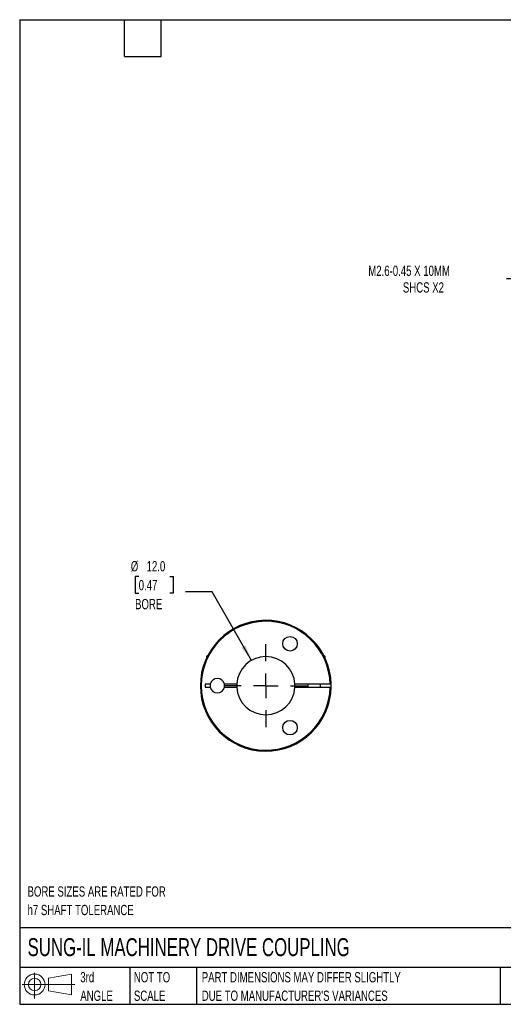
# Model space of a CAD drawing. Header units: millimetres. Extents: x 6 to 273, y 6 to 210.
# Tile 1 of 3: x 6 to 106, y 6 to 210. Entities that reach past the tile are written whole.
import ezdxf

# ---------------------------------------------------------------- set-up
doc = ezdxf.new("R2010")
doc.units = ezdxf.units.MM
doc.linetypes.add('SLD-Center', pattern=[19.05, 15.24, -1.27, 1.27, -1.27])
doc.linetypes.add('SLD-Solid', pattern=[0])
doc.layers.add('CENTER', color=40, linetype='SLD-Center')
doc.layers.add('SLD-DEFPOINTS', color=7, linetype='Continuous')
doc.layers.add('DIMENSIONS', color=140, linetype='SLD-Solid', lineweight=25)
doc.layers.add('TEXT', color=140, linetype='SLD-Solid', lineweight=25)
doc.styles.add('SLDTEXTSTYLE0', font='TXT', dxfattribs={"width": 0.7})
doc.dimstyles.new('SLDDIMSTYLE2', dxfattribs={"dimtxt": 2.158008, "dimasz": 3.302, "dimexe": 0, "dimexo": 0.0625, "dimgap": 0.539502, "dimtad": 0, "dimtih": 1, "dimtoh": 1, "dimdec": 1, "dimrnd": 1e-09, "dimzin": 4, "dimdsep": 46, "dimtxsty": 'SLDTEXTSTYLE0', "dimsah": 1, "dimcen": 0, "dimadec": 0, "dimazin": 1, "dimtfac": 1, "dimtdec": 1, "dimtofl": 0, "dimtmove": 0, "dimatfit": 3, "dimfxl": 0, "dimfrac": 2, "dimtolj": 1, "dimtzin": 12, "dimarcsym": 0})
doc.dimstyles.new('SLDDIMSTYLE3', dxfattribs={"dimtxt": 2.158008, "dimasz": 3.302, "dimexe": 0, "dimexo": 0.0625, "dimgap": 0.539502, "dimtad": 0, "dimtih": 1, "dimtoh": 1, "dimdec": 1, "dimrnd": 1e-09, "dimzin": 12, "dimdsep": 46, "dimtxsty": 'SLDTEXTSTYLE0', "dimsah": 1, "dimcen": 0, "dimadec": 0, "dimazin": 3, "dimtfac": 1, "dimtdec": 1, "dimtofl": 0, "dimtmove": 0, "dimatfit": 3, "dimfxl": 0, "dimfrac": 2, "dimtolj": 1, "dimtzin": 12, "dimarcsym": 0})

# ---------------------------------------------------------------- blocks, each defined once
blk = doc.blocks.new('Block11')
at = {"color": 7, "linetype": 'SLD-Solid', "lineweight": 18}
for p, q in [((2.59, 5.31), (2.59, 0)), ((5.48, 4.17), (10.18, 5.03)), ((5.48, 1.6), (5.48, 4.17)), ((10.18, 5.03), (10.18, 0.73)), ((0, 2.88), (10.87, 2.88)), ((5.48, 1.6), (10.18, 0.73))]:
    blk.add_line(p, q, dxfattribs=at)
for radius in [2.15, 1.29]:
    blk.add_circle((2.59, 2.88), radius, dxfattribs=at)
blk = doc.blocks.new('Block12')
at = {"layer": 'SLD-DEFPOINTS'}
blk.add_blockref('Block11', (0, 0), dxfattribs=at)
blk = doc.blocks.new('SW_NOTE_0_2')
at = {"layer": 'TEXT', "color": 0, "char_height": 2.1167, "attachment_point": 1, "style": 'SLDTEXTSTYLE0'}
for s, insert in [('PART DIMENSIONS MAY DIFFER SLIGHTLY', (0, 2.73)), ("DUE TO MANUFACTURER'S VARIANCES", (0, -1.09))]:
    blk.add_mtext(s, dxfattribs=dict(at, insert=insert))
blk = doc.blocks.new('SW_NOTE_0_3')
at = {"layer": 'TEXT', "color": 0, "char_height": 2.117, "attachment_point": 1, "style": 'SLDTEXTSTYLE0'}
for s, insert in [('NOT TO', (0, 2.73)), ('SCALE', (0, -1.09))]:
    blk.add_mtext(s, dxfattribs=dict(at, insert=insert))
blk = doc.blocks.new('SW_NOTE_0_4')
at = {"layer": 'TEXT', "color": 0, "char_height": 2.117, "attachment_point": 1, "style": 'SLDTEXTSTYLE0'}
for s, insert in [('3rd', (0, 2.73)), ('ANGLE', (0, -1.09))]:
    blk.add_mtext(s, dxfattribs=dict(at, insert=insert))
blk = doc.blocks.new('SW_NOTE_0_7')
at = {"layer": 'TEXT', "color": 0, "char_height": 2.1167, "attachment_point": 1, "style": 'SLDTEXTSTYLE0'}
for s, insert in [('BORE SIZES ARE RATED FOR', (0, 2.73)), ('h7 SHAFT TOLERANCE', (0, -1.09))]:
    blk.add_mtext(s, dxfattribs=dict(at, insert=insert))
blk = doc.blocks.new('_D_3')
at = {"layer": 'DIMENSIONS'}
for p, q in [((112.36, 156.06), (106.8, 156.06)), ((123.9, 148.96), (112.36, 156.06))]:
    blk.add_line(p, q, dxfattribs=at)
blk.add_solid([(123.9, 148.96), (121.35, 151.12), (120.82, 150.25)], dxfattribs=at)
at = {"layer": 'DIMENSIONS', "attachment_point": 1, "style": 'SLDTEXTSTYLE0'}
for s, insert, char_height in [('M2.6-0.45 X 10MM', (78.26, 158.79), 2.1167), ('SHCS X2', (85.4, 155.36), 2.117)]:
    blk.add_mtext(s, dxfattribs=dict(at, insert=insert, char_height=char_height))
blk = doc.blocks.new('_D_8')
at = {"layer": 'DIMENSIONS'}
for p, q in [((30.9, 94.61), (30.17, 94.61)), ((30.17, 94.61), (30.17, 91.18)), ((37.31, 94.61), (38.03, 94.61)), ((38.03, 94.61), (38.03, 91.18)), ((46.08, 91.48), (40.53, 91.48)), ((54.15, 77.31), (46.08, 91.48)), ((30.17, 91.18), (30.9, 91.18)), ((38.03, 91.18), (37.31, 91.18))]:
    blk.add_line(p, q, dxfattribs=at)
blk.add_solid([(54.15, 77.31), (52.96, 80.43), (52.07, 79.93)], dxfattribs=at)
at = {"layer": 'DIMENSIONS', "char_height": 2.117, "attachment_point": 1, "style": 'SLDTEXTSTYLE0'}
for s, insert in [('%%c', (29.27, 97.82)), ('12.0', (32.53, 97.82)), ('0.47', (30.9, 93.91)), ('BORE', (30.15, 90))]:
    blk.add_mtext(s, dxfattribs=dict(at, insert=insert))
blk = doc.blocks.new('SW_CENTERMARKSYMBOL_3')
at = {"layer": 'CENTER', "color": 0}
for p, q in [((0, 5.08), (0, 8.54)), ((0, 0), (0, 2.54)), ((-5.08, 0), (-8.54, 0)), ((0, 0), (-2.54, 0)), ((0, 0), (0, -2.54)), ((0, 0), (2.54, 0)), ((5.08, 0), (8.54, 0)), ((0, -5.08), (0, -8.54))]:
    blk.add_line(p, q, dxfattribs=at)

msp = doc.modelspace()

# ---------------------------------------------------------------- linework, layer by layer
for p, q in [((45.12, 78.35), (44.87, 78.1)), ((44.87, 78.1), (44.87, 77.77)), ((44.87, 78.1), (45.03, 78.1)), ((45.12, 78.35), (45.15, 78.35)), ((69.08, 78.35), (69.17, 78.35)), ((69.37, 78.15), (69.17, 78.35)), ((69.19, 78.15), (69.37, 78.15)), ((69.37, 77.77), (69.37, 78.15)), ((45.65, 72.4), (44.62, 72.4)), ((44.62, 72.4), (44.62, 71.8)), ((44.62, 71.8), (45.65, 71.8)), ((51.13, 72.4), (48.59, 72.4)), ((48.59, 71.8), (51.13, 71.8)), ((70.42, 72.4), (63.11, 72.4)), ((63.11, 71.8), (70.42, 71.8)), ((65.82, 72.4), (65.82, 71.8)), ((68.42, 71.8), (68.42, 72.4)), ((70.62, 71.8), (70.62, 72.4))]:
    msp.add_line(p, q)
for centre in [(62.12, 80.76), (62.12, 63.44)]:
    msp.add_circle(centre, 1.5)
for centre, radius, start, end in [((57.12, 72.1), 13.5, 1.2733, 358.7267), ((57.12, 72.1), 13.3, 1.2925, 358.7075), ((57.12, 72.1), 6, 2.866, 177.134), ((47.12, 72.1), 1.5, 11.537, 168.463), ((47.12, 72.1), 1.5, 168.463, 191.537), ((47.12, 72.1), 1.5, 191.537, 348.463), ((47.12, 72.1), 1.5, 348.463, 11.537), ((57.12, 72.1), 6, 177.134, 182.866), ((57.12, 72.1), 6, 182.866, 357.134), ((57.12, 72.1), 6, 357.134, 2.866)]:
    msp.add_arc(centre, radius, start, end)
for points in [[(70.62, 72.4), (70.62, 72.4), (70.59, 72.4), (70.52, 72.4), (70.47, 72.4), (70.42, 72.4)], [(70.42, 71.8), (70.47, 71.8), (70.52, 71.8), (70.59, 71.8), (70.62, 71.8), (70.62, 71.8)]]:
    msp.add_open_spline(points, degree=3, knots=[0, 0, 0, 0, 0.5, 0.5, 1, 1, 1, 1])
at = {"layer": 'TEXT'}
for p, q in [((6.35, 209.55), (273.05, 209.55)), ((6.35, 209.55), (6.35, 6.35)), ((27.94, 201.93), (27.94, 209.55)), ((35.56, 201.93), (35.56, 209.55)), ((27.94, 201.93), (35.56, 201.93)), ((273.05, 22.13), (6.35, 22.13)), ((273.05, 13.97), (6.35, 13.97)), ((29.04, 13.97), (29.04, 6.35)), ((42.84, 13.97), (42.84, 6.35)), ((105.48, 13.97), (105.48, 6.35)), ((6.35, 6.35), (273.05, 6.35))]:
    msp.add_line(p, q, dxfattribs=at)

# ---------------------------------------------------------------- block references
at = {"layer": 'CENTER'}
msp.add_blockref('SW_CENTERMARKSYMBOL_3', (57.12, 72.1), dxfattribs=at)
at = {"layer": 'SLD-DEFPOINTS'}
msp.add_blockref('Block12', (6.84, 7.55), dxfattribs=at)
at = {"layer": 'TEXT'}
for name, p in [('SW_NOTE_0_7', (7.97, 27.96)), ('SW_NOTE_0_4', (18.85, 10.27)), ('SW_NOTE_0_3', (29.91, 10.27)), ('SW_NOTE_0_2', (43.91, 10.27))]:
    msp.add_blockref(name, p, dxfattribs=at)

# ---------------------------------------------------------------- texts
at = {"layer": 'TEXT', "insert": (7.97, 20), "char_height": 3.7042, "attachment_point": 1, "style": 'SLDTEXTSTYLE0'}
msp.add_mtext('SUNG-IL MACHINERY DRIVE COUPLING', dxfattribs=at)

# ---------------------------------------------------------------- dimensions: what is measured, and where the dimension line sits
at = {"layer": 'DIMENSIONS'}
dim = msp.add_diameter_dim_2p(p1=(128.07, 146.39), p2=(123.9, 148.96), text='M2.6-0.45 X 10MM\\PSHCS X2', dimstyle='SLDDIMSTYLE3', override={"dimpost": '<>'}, dxfattribs=at)
dim.commit()
dim.dimension.update_dxf_attribs({"geometry": '_D_3', "text_midpoint": (91.74, 156.06), "dimtype": 163})
dim = msp.add_diameter_dim_2p(p1=(60.09, 66.88), p2=(54.15, 77.31), text='<>\\PBORE', dimstyle='SLDDIMSTYLE2', dxfattribs=at)
dim.commit()
dim.dimension.update_dxf_attribs({"geometry": '_D_8', "text_midpoint": (34.1, 92.9), "dimtype": 163})

doc.saveas('drawing.dxf')
